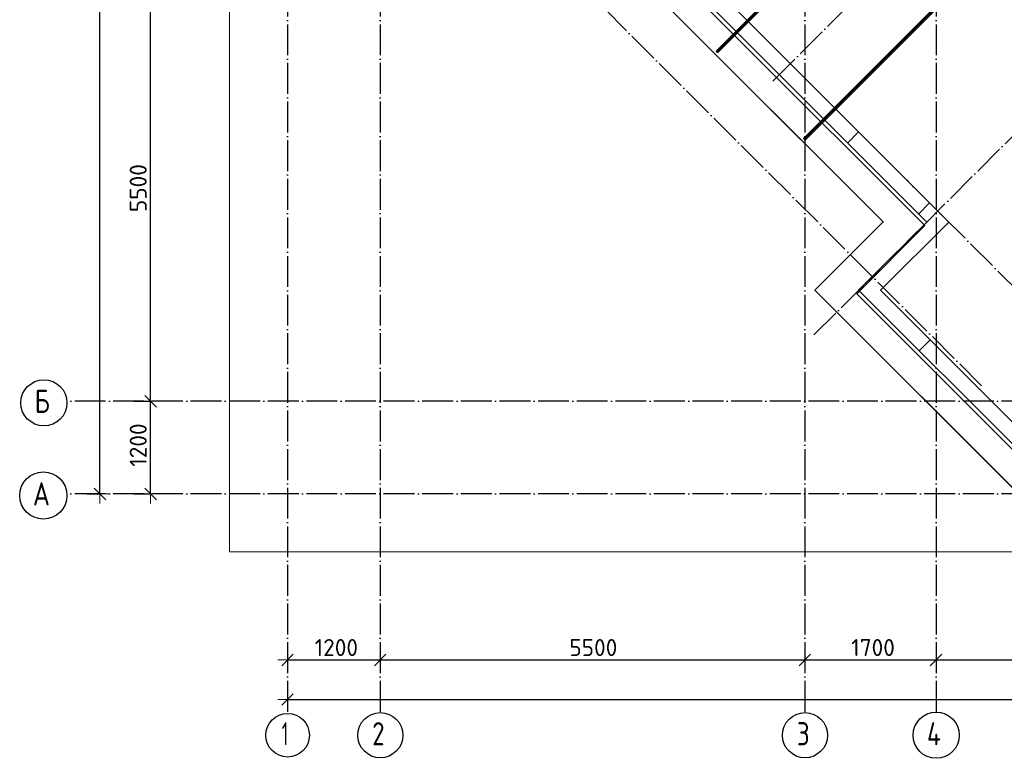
# Model space of a CAD drawing. Header units: millimetres. Extents: x -3483 to 105345, y -283423 to 72284.
# Tile 79 of 155: x 36532 to 49283, y -3423 to 6142. Entities that reach past the tile are written whole.
import ezdxf

# ---------------------------------------------------------------- set-up
doc = ezdxf.new("R2010")
doc.units = ezdxf.units.MM
doc.header["$PDMODE"] = 65
for name, pattern in [('______11', [500, 400, -50, 0, -50]), ('______2', [270, 200, -70]), ('______5', [1100, 800, -100, 100, -100])]:
    doc.linetypes.add(name, pattern=pattern)
for name, color, linetype, lineweight in [('Standard', 7, 'Continuous', 25), ('Размерная линия_ общее', 7, 'Continuous', 13), ('Стена_ общее', 7, 'Continuous', 35), ('Фундамент_ общее', 7, 'Continuous', 35)]:
    doc.layers.add(name, color=color, linetype=linetype, lineweight=lineweight)
for name, color, linetype, lineweight, true_color in [('Арм.стержн.верхн.зоны У', 7, 'Continuous', 35, 0xecec00), ('Арм.стержн.верхн.зоны Х', 7, 'Continuous', 35, 0x0000c6), ('Арм.стержн.ниж.зоны У', 7, 'Continuous', 35, 0x00b300), ('Арм.стержн.ниж.зоны Х', 7, 'Continuous', 35, 0xc600c6), ('Осевая линия_ общее', 7, '______5', 13, 0xa0a0a0)]:
    doc.layers.add(name, color=color, linetype=linetype, lineweight=lineweight, true_color=true_color)
doc.styles.add('ISOCPEUR', font='ISOCPEUR')
doc.dimstyles.new('DIMSTYLE_4', dxfattribs={"dimtxt": 220, "dimasz": 250, "dimexe": 0, "dimexo": 0, "dimgap": 110, "dimtad": 2, "dimdec": 0, "dimrnd": 5, "dimzin": 12, "dimdsep": 46, "dimtxsty": 'ISOCPEUR', "dimblk1": 'ALL_ML_STRICH', "dimblk2": 'ALL_ML_STRICH', "dimsah": 1, "dimcen": 0, "dimclrd": 7, "dimclre": 256, "dimclrt": 7, "dimadec": 0, "dimazin": 0, "dimtfac": 1, "dimtdec": 0, "dimtix": 1, "dimtmove": 2, "dimatfit": 3, "dimfxl": 0, "dimtzin": 0, "dimlwd": 0, "dimlwe": -3, "dimarcsym": 0})

# ---------------------------------------------------------------- blocks, each defined once
blk = doc.blocks.new('СЛОЖНЫЙ_ОБЪЕКТ_1')
at = {"layer": 'Стена_ общее', "color": 9, "linetype": 'Continuous', "lineweight": -3, "true_color": 0xc7c7c7, "transparency": 33554687}
for p, q in [((43451, 8635), (48422, 3664)), ((48281, 3522), (43451, 8352)), ((48564, 3522), (48422, 3664)), ((48281, 3522), (47538, 2780)), ((47680, 2639), (48564, 3522)), ((47397, 2639), (47538, 2780)), ((50286, -250), (47397, 2639)), ((47680, 2639), (50368, -50))]:
    blk.add_line(p, q, dxfattribs=at)
at = {"layer": 'Стена_ общее', "color": 9, "linetype": '______2', "lineweight": -3, "true_color": 0xc7c7c7, "transparency": 33554687}
for p, q in [((47397, 4689), (47256, 4548)), ((48175, 3629), (48316, 3770)), ((48323, 1995), (48182, 1854))]:
    blk.add_line(p, q, dxfattribs=at)
blk = doc.blocks.new('ALL_ML_STRICH')
at = {"color": 0, "linetype": 'ByBlock', "lineweight": -2}
for p, q in [((-1, 0), (0.5, 0)), ((-0.3, -0.3), (0.3, 0.3)), ((0, -0.5), (0, 0.5))]:
    blk.add_line(p, q, dxfattribs=at)
blk = doc.blocks.new('*D721')
at = {"layer": 'DEFPOINTS', "color": 7, "linetype": 'Continuous', "lineweight": 13, "transparency": 33554687}
for p in [(40000, -2139), (40000, -2149), (41200, -2088)]:
    blk.add_point(p, dxfattribs=at)
at = {"layer": 'Размерная линия_ общее', "color": 253, "linetype": 'Continuous', "lineweight": -2, "true_color": 0xa0a0a0, "transparency": 33554687}
for p, q in [((40000, -2149), (40000, -2149)), ((41200, -2149), (41200, -2149))]:
    blk.add_line(p, q, dxfattribs=at)
at = {"layer": 'Размерная линия_ общее', "color": 7, "linetype": 'Continuous', "lineweight": -2, "transparency": 33554687}
blk.add_line((40000, -2149), (41200, -2149), dxfattribs=at)
at = {"layer": 'Размерная линия_ общее', "color": 7, "linetype": 'Continuous', "lineweight": 13, "transparency": 33554687, "xscale": 250, "yscale": 250, "zscale": 250, "rotation": 180}
blk.add_blockref('ALL_ML_STRICH', (40000, -2149), dxfattribs=at)
at = {"layer": 'Размерная линия_ общее', "color": 7, "linetype": 'Continuous', "lineweight": 13, "transparency": 33554687, "xscale": 250, "yscale": 250, "zscale": 250}
blk.add_blockref('ALL_ML_STRICH', (41200, -2149), dxfattribs=at)
at = {"layer": 'Размерная линия_ общее', "color": 7, "linetype": 'Continuous', "lineweight": 13, "transparency": 33554687, "insert": (40633, -1989), "char_height": 220, "width": 880, "attachment_point": 5, "style": 'ISOCPEUR'}
blk.add_mtext('\\A1;{1200}', dxfattribs=at)
blk = doc.blocks.new('*D722')
at = {"layer": 'DEFPOINTS', "color": 7, "linetype": 'Continuous', "lineweight": 13, "transparency": 33554687}
for p in [(41200, -2088), (41200, -2149), (46700, -2071)]:
    blk.add_point(p, dxfattribs=at)
at = {"layer": 'Размерная линия_ общее', "color": 253, "linetype": 'Continuous', "lineweight": -2, "true_color": 0xa0a0a0, "transparency": 33554687}
for p, q in [((41200, -2149), (41200, -2149)), ((46700, -2149), (46700, -2149))]:
    blk.add_line(p, q, dxfattribs=at)
at = {"layer": 'Размерная линия_ общее', "color": 7, "linetype": 'Continuous', "lineweight": -2, "transparency": 33554687}
blk.add_line((41200, -2149), (46700, -2149), dxfattribs=at)
at = {"layer": 'Размерная линия_ общее', "color": 7, "linetype": 'Continuous', "lineweight": 13, "transparency": 33554687, "xscale": 250, "yscale": 250, "zscale": 250, "rotation": 180}
blk.add_blockref('ALL_ML_STRICH', (41200, -2149), dxfattribs=at)
at = {"layer": 'Размерная линия_ общее', "color": 7, "linetype": 'Continuous', "lineweight": 13, "transparency": 33554687, "xscale": 250, "yscale": 250, "zscale": 250}
blk.add_blockref('ALL_ML_STRICH', (46700, -2149), dxfattribs=at)
at = {"layer": 'Размерная линия_ общее', "color": 7, "linetype": 'Continuous', "lineweight": 13, "transparency": 33554687, "insert": (43961, -1989), "char_height": 220, "width": 880, "attachment_point": 5, "style": 'ISOCPEUR'}
blk.add_mtext('\\A1;{5500}', dxfattribs=at)
blk = doc.blocks.new('*D723')
at = {"layer": 'DEFPOINTS', "color": 7, "linetype": 'Continuous', "lineweight": 13, "transparency": 33554687}
for p in [(48400, -1902), (46700, -2071), (46700, -2149)]:
    blk.add_point(p, dxfattribs=at)
at = {"layer": 'Размерная линия_ общее', "color": 253, "linetype": 'Continuous', "lineweight": -2, "true_color": 0xa0a0a0, "transparency": 33554687}
for p, q in [((48400, -2002), (48400, -2149)), ((46700, -2149), (46700, -2149))]:
    blk.add_line(p, q, dxfattribs=at)
at = {"layer": 'Размерная линия_ общее', "color": 7, "linetype": 'Continuous', "lineweight": -2, "transparency": 33554687}
blk.add_line((46700, -2149), (48400, -2149), dxfattribs=at)
at = {"layer": 'Размерная линия_ общее', "color": 7, "linetype": 'Continuous', "lineweight": 13, "transparency": 33554687, "xscale": 250, "yscale": 250, "zscale": 250, "rotation": 180}
blk.add_blockref('ALL_ML_STRICH', (46700, -2149), dxfattribs=at)
at = {"layer": 'Размерная линия_ общее', "color": 7, "linetype": 'Continuous', "lineweight": 13, "transparency": 33554687, "xscale": 250, "yscale": 250, "zscale": 250}
blk.add_blockref('ALL_ML_STRICH', (48400, -2149), dxfattribs=at)
at = {"layer": 'Размерная линия_ общее', "color": 7, "linetype": 'Continuous', "lineweight": 13, "transparency": 33554687, "insert": (47583, -1989), "char_height": 220, "width": 880, "attachment_point": 5, "style": 'ISOCPEUR'}
blk.add_mtext('\\A1;{1700}', dxfattribs=at)
blk = doc.blocks.new('*D724')
at = {"layer": 'DEFPOINTS', "color": 7, "linetype": 'Continuous', "lineweight": 13, "transparency": 33554687}
for p in [(48400, -1902), (53900, -2010), (48400, -2149)]:
    blk.add_point(p, dxfattribs=at)
at = {"layer": 'Размерная линия_ общее', "color": 253, "linetype": 'Continuous', "lineweight": -2, "true_color": 0xa0a0a0, "transparency": 33554687}
for p, q in [((48400, -2002), (48400, -2149)), ((53900, -2110), (53900, -2149))]:
    blk.add_line(p, q, dxfattribs=at)
at = {"layer": 'Размерная линия_ общее', "color": 7, "linetype": 'Continuous', "lineweight": -2, "transparency": 33554687}
blk.add_line((48400, -2149), (53900, -2149), dxfattribs=at)
at = {"layer": 'Размерная линия_ общее', "color": 7, "linetype": 'Continuous', "lineweight": 13, "transparency": 33554687, "xscale": 250, "yscale": 250, "zscale": 250, "rotation": 180}
blk.add_blockref('ALL_ML_STRICH', (48400, -2149), dxfattribs=at)
at = {"layer": 'Размерная линия_ общее', "color": 7, "linetype": 'Continuous', "lineweight": 13, "transparency": 33554687, "xscale": 250, "yscale": 250, "zscale": 250}
blk.add_blockref('ALL_ML_STRICH', (53900, -2149), dxfattribs=at)
at = {"layer": 'Размерная линия_ общее', "color": 7, "linetype": 'Continuous', "lineweight": 13, "transparency": 33554687, "insert": (51161, -1989), "char_height": 220, "width": 880, "attachment_point": 5, "style": 'ISOCPEUR'}
blk.add_mtext('\\A1;{5500}', dxfattribs=at)
blk = doc.blocks.new('*D729')
at = {"layer": 'DEFPOINTS', "color": 7, "linetype": 'Continuous', "lineweight": 13, "transparency": 33554687}
for p in [(40000, -2662), (40000, -2678), (65050, -2644)]:
    blk.add_point(p, dxfattribs=at)
at = {"layer": 'Размерная линия_ общее', "color": 253, "linetype": 'Continuous', "lineweight": -2, "true_color": 0xa0a0a0, "transparency": 33554687}
for p, q in [((40000, -2662), (40000, -2662)), ((65050, -2662), (65050, -2662))]:
    blk.add_line(p, q, dxfattribs=at)
at = {"layer": 'Размерная линия_ общее', "color": 7, "linetype": 'Continuous', "lineweight": -2, "transparency": 33554687}
blk.add_line((40000, -2662), (65050, -2662), dxfattribs=at)
at = {"layer": 'Размерная линия_ общее', "color": 7, "linetype": 'Continuous', "lineweight": 13, "transparency": 33554687, "xscale": 250, "yscale": 250, "zscale": 250, "rotation": 180}
blk.add_blockref('ALL_ML_STRICH', (40000, -2662), dxfattribs=at)
at = {"layer": 'Размерная линия_ общее', "color": 7, "linetype": 'Continuous', "lineweight": 13, "transparency": 33554687, "xscale": 250, "yscale": 250, "zscale": 250}
blk.add_blockref('ALL_ML_STRICH', (65050, -2662), dxfattribs=at)
at = {"layer": 'Размерная линия_ общее', "color": 7, "linetype": 'Continuous', "lineweight": 13, "transparency": 33554687, "insert": (52536, -2502), "char_height": 220, "width": 1100, "attachment_point": 5, "style": 'ISOCPEUR'}
blk.add_mtext('\\A1;{25050}', dxfattribs=at)
blk = doc.blocks.new('*D730')
at = {"layer": 'DEFPOINTS', "color": 7, "linetype": 'Continuous', "lineweight": 13, "transparency": 33554687}
for p in [(37912, 1200), (37912, 0), (38227, 0)]:
    blk.add_point(p, dxfattribs=at)
at = {"layer": 'Размерная линия_ общее', "color": 253, "linetype": 'Continuous', "lineweight": -2, "true_color": 0xa0a0a0, "transparency": 33554687}
for p, q in [((38012, 1200), (38227, 1200)), ((38012, 0), (38227, 0))]:
    blk.add_line(p, q, dxfattribs=at)
at = {"layer": 'Размерная линия_ общее', "color": 7, "linetype": 'Continuous', "lineweight": -2, "transparency": 33554687}
blk.add_line((38227, 0), (38227, 1200), dxfattribs=at)
at = {"layer": 'Размерная линия_ общее', "color": 7, "linetype": 'Continuous', "lineweight": 13, "transparency": 33554687, "xscale": 250, "yscale": 250, "zscale": 250}
for p, rotation in [((38227, 1200), 90), ((38227, 0), 270)]:
    blk.add_blockref('ALL_ML_STRICH', p, dxfattribs=dict(at, rotation=rotation))
at = {"layer": 'Размерная линия_ общее', "color": 7, "linetype": 'Continuous', "lineweight": 13, "transparency": 33554687, "insert": (38067, 633), "char_height": 220, "width": 880, "attachment_point": 5, "rotation": 90, "style": 'ISOCPEUR'}
blk.add_mtext('\\A1;{1200}', dxfattribs=at)
blk = doc.blocks.new('*D731')
at = {"layer": 'DEFPOINTS', "color": 7, "linetype": 'Continuous', "lineweight": 13, "transparency": 33554687}
for p in [(37912, 6700), (37912, 1200), (38227, 1200)]:
    blk.add_point(p, dxfattribs=at)
at = {"layer": 'Размерная линия_ общее', "color": 253, "linetype": 'Continuous', "lineweight": -2, "true_color": 0xa0a0a0, "transparency": 33554687}
for p, q in [((38012, 6700), (38227, 6700)), ((38012, 1200), (38227, 1200))]:
    blk.add_line(p, q, dxfattribs=at)
at = {"layer": 'Размерная линия_ общее', "color": 7, "linetype": 'Continuous', "lineweight": -2, "transparency": 33554687}
blk.add_line((38227, 1200), (38227, 6700), dxfattribs=at)
at = {"layer": 'Размерная линия_ общее', "color": 7, "linetype": 'Continuous', "lineweight": 13, "transparency": 33554687, "xscale": 250, "yscale": 250, "zscale": 250}
for p, rotation in [((38227, 6700), 90), ((38227, 1200), 270)]:
    blk.add_blockref('ALL_ML_STRICH', p, dxfattribs=dict(at, rotation=rotation))
at = {"layer": 'Размерная линия_ общее', "color": 7, "linetype": 'Continuous', "lineweight": 13, "transparency": 33554687, "insert": (38067, 3961), "char_height": 220, "width": 880, "attachment_point": 5, "rotation": 90, "style": 'ISOCPEUR'}
blk.add_mtext('\\A1;{5500}', dxfattribs=at)
blk = doc.blocks.new('*D744')
at = {"layer": 'DEFPOINTS', "color": 7, "linetype": 'Continuous', "lineweight": 13, "transparency": 33554687}
for p in [(37393, 46490), (37383, 0), (37571, 0)]:
    blk.add_point(p, dxfattribs=at)
at = {"layer": 'Размерная линия_ общее', "color": 253, "linetype": 'Continuous', "lineweight": -2, "true_color": 0xa0a0a0, "transparency": 33554687}
for p, q in [((37413, 46490), (37571, 46490)), ((37403, 0), (37571, 0))]:
    blk.add_line(p, q, dxfattribs=at)
at = {"layer": 'Размерная линия_ общее', "color": 7, "linetype": 'Continuous', "lineweight": -2, "transparency": 33554687}
blk.add_line((37571, 0), (37571, 46490), dxfattribs=at)
at = {"layer": 'Размерная линия_ общее', "color": 7, "linetype": 'Continuous', "lineweight": 13, "transparency": 33554687, "xscale": 250, "yscale": 250, "zscale": 250}
for p, rotation in [((37571, 46490), 90), ((37571, 0), 270)]:
    blk.add_blockref('ALL_ML_STRICH', p, dxfattribs=dict(at, rotation=rotation))
at = {"layer": 'Размерная линия_ общее', "color": 7, "linetype": 'Continuous', "lineweight": 13, "transparency": 33554687, "insert": (37411, 23234), "char_height": 220, "width": 1100, "attachment_point": 5, "rotation": 90, "style": 'ISOCPEUR'}
blk.add_mtext('\\A1;{46490}', dxfattribs=at)
blk = doc.blocks.new('СЛОЖНЫЙ_ОБЪЕКТ_13')
at = {"layer": 'Осевая линия_ общее', "color": 253, "linetype": '______11', "lineweight": -3, "true_color": 0xa0a0a0, "transparency": 33554687}
for p, q in [((46287, 5347), (61716, 20776)), ((46817, 2059), (63625, 18867)), ((48988, 1401), (42758, 7631)), ((49836, 2250), (48019, 4067))]:
    blk.add_line(p, q, dxfattribs=at)

msp = doc.modelspace()

# ---------------------------------------------------------------- linework, layer by layer
at = {"layer": 'Standard', "color": 7, "linetype": 'Continuous', "lineweight": 13, "transparency": 33554687}
for points in [[(39250, -750), (65250, -750), (65250, 46690), (39250, 46690), (39250, -750)], [(40977.4, 28292), (40977.4, 21912), (39767.4, 21912), (39767.4, 18342), (40987.4, 18342), (40987.4, 12382), (39671, 12382), (39671, 10305.6), (42591.4, 7385.3), (43468.2, 8262.1), (48255.3, 3475), (47371.4, 2591.1), (50221.1, -258.6), (52151.1, -258.6), (52151.1, 951.4), (58291.1, 951.4), (58291.1, -288.6), (61881.1, -288.6), (61881.1, 1021.4), (65100, 1021.4)]]:
    msp.add_lwpolyline(points, dxfattribs=at)
at = {"layer": 'Арм.стержн.верхн.зоны У', "color": 52, "linetype": 'Continuous', "lineweight": 35, "transparency": 33554687}
msp.add_lwpolyline([(62316.9, 16837.3), (56695.4, 22458.8), (55394.4, 21157.7), (54500, 22052), (42567.8, 10119.9), (39350, 10119.9), (42567.4, 6902.4), (43451.3, 7786.3), (47715.2, 3522.4), (46831.3, 2638.6), (50119.9, -650), (50119.9, 2567.8), (62052, 14500), (61015.9, 15536.2), (62316.9, 16837.3)], dxfattribs=at)
at = {"layer": 'Арм.стержн.верхн.зоны Х', "color": 52, "linetype": 'Continuous', "lineweight": 35, "transparency": 33554687}
msp.add_lwpolyline([(62316.9, 16837.3), (56695.4, 22458.8), (55394.4, 21157.7), (54500, 22052), (42567.8, 10119.9), (39350, 10119.9), (42567.4, 6902.4), (43451.3, 7786.3), (47715.2, 3522.4), (46831.3, 2638.6), (50119.9, -650), (50119.9, 2567.8), (62052, 14500), (61015.9, 15536.2), (62316.9, 16837.3)], dxfattribs=at)
at = {"layer": 'Арм.стержн.верхн.зоны Х', "color": 41, "linetype": 'Continuous', "lineweight": 50, "transparency": 33554687}
msp.add_lwpolyline([(52793.1, 10683.1), (46702.1, 4592.1), (46690.8, 4603.4), (52781.8, 10694.4), (52793.1, 10683.1)], dxfattribs=at)
at = {"layer": 'Арм.стержн.ниж.зоны У', "color": 52, "linetype": 'Continuous', "lineweight": 35, "transparency": 33554687}
msp.add_lwpolyline([(62316.9, 16837.3), (56695.4, 22458.8), (55394.4, 21157.7), (54500, 22052), (42567.8, 10119.9), (39350, 10119.9), (42567.4, 6902.4), (43451.3, 7786.3), (47715.2, 3522.4), (46831.3, 2638.6), (50119.9, -650), (50119.9, 2567.8), (62052, 14500), (61015.9, 15536.2), (62316.9, 16837.3)], dxfattribs=at)
at = {"layer": 'Арм.стержн.ниж.зоны Х', "color": 52, "linetype": 'Continuous', "lineweight": 35, "transparency": 33554687}
msp.add_lwpolyline([(62316.9, 16837.3), (56695.4, 22458.8), (55394.4, 21157.7), (54500, 22052), (42567.8, 10119.9), (39350, 10119.9), (42567.4, 6902.4), (43451.3, 7786.3), (47715.2, 3522.4), (46831.3, 2638.6), (50119.9, -650), (50119.9, 2567.8), (62052, 14500), (61015.9, 15536.2), (62316.9, 16837.3)], dxfattribs=at)
at = {"layer": 'Арм.стержн.ниж.зоны Х', "color": 41, "linetype": 'Continuous', "lineweight": 50, "transparency": 33554687}
msp.add_lwpolyline([(51661.7, 11814.5), (45570.7, 5723.5), (45559.4, 5734.8), (51650.4, 11825.8), (51661.7, 11814.5)], dxfattribs=at)
at = {"layer": 'Осевая линия_ общее', "color": 253, "linetype": '______11', "lineweight": -3, "true_color": 0xa0a0a0, "transparency": 33554687}
for p, q in [((40000, 46590), (40000, -2827.9)), ((41200, 46590), (41200, -2827.9)), ((46700, 46590), (46700, -2827.9)), ((48400, 46590), (48400, -2827.9)), ((65150, 1200), (37142.2, 1200)), ((65150, 0), (37142.2, 0))]:
    msp.add_line(p, q, dxfattribs=at)
at = {"layer": 'Осевая линия_ общее', "color": 7, "linetype": 'Continuous', "lineweight": -3, "transparency": 33554687}
for centre, radius in [((36846, 1180.5), 298.8), ((36838, -19.5), 305.8), ((40001.9, -3124.6), 281.9), ((41202.4, -3124.6), 292.4), ((46702.4, -3124.6), 292.4), ((48401.3, -3124.6), 298.8)]:
    msp.add_circle(centre, radius, dxfattribs=at)
at = {"layer": 'Фундамент_ общее', "color": 7, "lineweight": 25, "transparency": 33554687}
for p, q in [((47715.2, 3522.4), (43451.3, 7786.3)), ((46831.3, 2638.6), (47715.2, 3522.4)), ((50119.9, -650), (46831.3, 2638.6))]:
    msp.add_line(p, q, dxfattribs=at)
at = {"layer": 'Фундамент_ общее', "color": 7, "linetype": 'Continuous', "lineweight": 25, "transparency": 33554687}
for p, q in [((47715.2, 3522.4), (43451.3, 7786.3)), ((46831.3, 2638.6), (47715.2, 3522.4)), ((50119.9, -650), (46831.3, 2638.6))]:
    msp.add_line(p, q, dxfattribs=at)

# ---------------------------------------------------------------- block references
at = {"layer": 'Осевая линия_ общее', "color": 253, "linetype": '______11', "lineweight": -3, "true_color": 0xa0a0a0, "transparency": 33554687}
msp.add_blockref('СЛОЖНЫЙ_ОБЪЕКТ_13', (0, 0), dxfattribs=at)
at = {"layer": 'Стена_ общее', "color": 9, "linetype": 'Continuous', "lineweight": -3, "true_color": 0xc7c7c7, "transparency": 33554687}
msp.add_blockref('СЛОЖНЫЙ_ОБЪЕКТ_1', (0, 0), dxfattribs=at)

# ---------------------------------------------------------------- texts
at = {"layer": 'Осевая линия_ общее', "color": 7, "linetype": 'Continuous', "lineweight": -3, "transparency": 33554687, "char_height": 300, "attachment_point": 7, "style": 'ISOCPEUR'}
for s, insert, width in [('\\W0.80;Б', (36726, 1050), 359.833), ('\\W0.82;А', (36703, -150), 392.646), ('\\W0.56;1', (39926.9, -3255.1), 233.333), ('\\W0.78;2', (41097.4, -3255.1), 326.407), ('\\W0.78;3', (46597.4, -3255.1), 326.407), ('\\W0.80;4', (48281.3, -3255.1), 359.833)]:
    msp.add_mtext(s, dxfattribs=dict(at, insert=insert, width=width))

# ---------------------------------------------------------------- dimensions: what is measured, and where the dimension line sits
at = {"layer": 'Размерная линия_ общее', "color": 7, "linetype": 'Continuous', "lineweight": 13, "transparency": 33554687}
for base, p1, p2, picture, middle in [((37570.5, 46490), (37403.4, 0), (37413.3, 46490), '*D744', (37410.5, 23234)), ((38227.3, 6700), (38012.2, 1200), (38012.2, 6700), '*D731', (38067.3, 3961)), ((38227.3, 1200), (38012.2, 0), (38012.2, 1200), '*D730', (38067.3, 633))]:
    dim = msp.add_linear_dim(base=base, p1=p1, p2=p2, angle=90, dimstyle='DIMSTYLE_4', override={"dimpost": '<>', "dimclrd": 7, "dimclre": 253, "dimclrt": 7, "dimlwd": 0, "dimlwe": 65533}, dxfattribs=at)
    dim.commit()
    dim.dimension.update_dxf_attribs({"geometry": picture, "text_midpoint": middle, "dimtype": 160})
for base, p1, p2, picture, middle in [((41200, -2148.8), (40000, -2148.8), (41200, -2148.8), '*D721', (40633, -1988.8)), ((46700, -2148.8), (41200, -2148.8), (46700, -2148.8), '*D722', (43961, -1988.8)), ((48400, -2148.8), (46700, -2148.8), (48400, -2001.6), '*D723', (47583, -1988.8)), ((53900, -2148.8), (48400, -2001.6), (53900, -2110), '*D724', (51161, -1988.8)), ((65050, -2662.1), (40000, -2662.1), (65050, -2662.1), '*D729', (52536, -2502.1))]:
    dim = msp.add_linear_dim(base=base, p1=p1, p2=p2, dimstyle='DIMSTYLE_4', override={"dimpost": '<>', "dimclrd": 7, "dimclre": 253, "dimclrt": 7, "dimlwd": 0, "dimlwe": 65533}, dxfattribs=at)
    dim.commit()
    dim.dimension.update_dxf_attribs({"geometry": picture, "text_midpoint": middle, "dimtype": 160})

doc.saveas('drawing.dxf')
